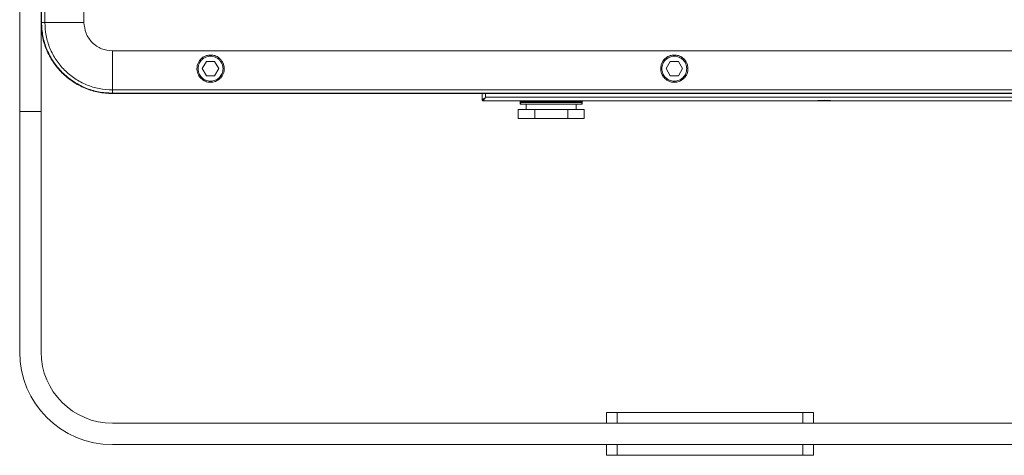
# Model space of a CAD drawing. Header units: millimetres. Extents: x -806 to 2023, y 502 to 1658.
# Tile 8 of 48: x -254 to 22, y 927 to 1049. Entities that reach past the tile are written whole.
import ezdxf

# ---------------------------------------------------------------- set-up
doc = ezdxf.new("R2010")
doc.units = ezdxf.units.MM

# ---------------------------------------------------------------- blocks, each defined once
blk = doc.blocks.new('Drawing View8')
at = {"color": 7, "linetype": 'Continuous', "lineweight": 18}
for p, q in [((-615.03, 60.11), (-615.03, -114.89)), ((-633.03, -48.76), (-633.03, -139.89)), ((-627.03, -114.89), (-627.03, -90.02)), ((-626.91, -114.89), (-626.91, -104.59)), ((-625.99, -114.89), (-625.99, -104.59)), ((-627.03, -114.89), (-626.91, -114.89)), ((-627.03, -139.89), (-627.03, -114.9)), ((-615.03, -114.89), (-625.99, -114.89)), ((-607.03, -122.89), (-32.03, -122.89)), ((-607.03, -133.85), (-607.03, -122.89)), ((-581.84, -127.89), (-580.69, -125.89)), ((-580.69, -125.89), (-578.38, -125.89)), ((-578.38, -125.89), (-577.23, -127.89)), ((-451.84, -127.89), (-450.69, -125.89)), ((-450.69, -125.89), (-448.38, -125.89)), ((-448.38, -125.89), (-447.23, -127.89)), ((-583.36, -127.89), (-583.36, -128.05)), ((-583.36, -127.89), (-583.35, -127.89)), ((-580.69, -129.89), (-581.84, -127.89)), ((-577.23, -127.89), (-578.38, -129.89)), ((-575.72, -127.89), (-575.7, -127.89)), ((-575.71, -128.05), (-575.7, -127.89)), ((-453.36, -127.89), (-453.36, -128.05)), ((-453.36, -127.89), (-453.35, -127.89)), ((-450.69, -129.89), (-451.84, -127.89)), ((-447.23, -127.89), (-448.38, -129.89)), ((-445.72, -127.89), (-445.7, -127.89)), ((-445.71, -128.05), (-445.7, -127.89)), ((-578.38, -129.89), (-580.69, -129.89)), ((-448.38, -129.89), (-450.69, -129.89)), ((-32.03, -133.85), (-607.03, -133.85)), ((-607.03, -134.77), (-607.03, -134.89)), ((-32.03, -134.77), (-607.03, -134.77)), ((-32.03, -134.89), (-607.03, -134.89)), ((-503.42, -136.6), (-503.43, -134.89)), ((-502.42, -135.9), (-502.43, -134.89)), ((-503.12, -136.89), (-494.94, -136.89)), ((-136.65, -135.9), (-502.42, -135.9)), ((-494.94, -136.89), (-409.86, -136.89)), ((-492.73, -137.38), (-492.74, -137.89)), ((-492.74, -137.89), (-492.58, -137.89)), ((-492.73, -137.38), (-492.73, -137.2)), ((-491.03, -139.39), (-491.03, -137.89)), ((-477.03, -137.89), (-477.03, -139.39)), ((-475.49, -137.89), (-475.33, -137.89)), ((-475.34, -137.2), (-475.34, -137.38)), ((-475.33, -137.89), (-475.34, -137.38)), ((-405.21, -136.89), (-321.86, -136.89)), ((-627.03, -139.89), (-633.03, -139.89)), ((-633.03, -139.89), (-633.03, -207.39)), ((-627.03, -207.39), (-627.03, -139.89)), ((-493.27, -139.39), (-493.27, -141.89)), ((-493.27, -139.39), (-488.65, -139.39)), ((-488.65, -139.39), (-488.65, -141.89)), ((-488.65, -139.39), (-479.42, -139.39)), ((-479.42, -141.89), (-479.42, -139.39)), ((-479.42, -139.39), (-474.8, -139.39)), ((-474.8, -139.39), (-474.8, -141.89)), ((-493.27, -141.89), (-488.65, -141.89)), ((-488.65, -141.89), (-479.42, -141.89)), ((-479.42, -141.89), (-474.8, -141.89)), ((-468.53, -227.39), (-468.53, -224.39)), ((-468.53, -224.39), (-465.53, -224.39)), ((-465.53, -224.39), (-465.53, -227.39)), ((-465.53, -224.39), (-413.53, -224.39)), ((-413.53, -227.39), (-413.53, -224.39)), ((-413.53, -224.39), (-410.53, -224.39)), ((-410.53, -224.39), (-410.53, -227.39)), ((-32.03, -227.39), (-607.03, -227.39)), ((-465.53, -227.39), (-413.53, -227.39)), ((-607.03, -233.39), (-32.03, -233.39)), ((-468.53, -236.39), (-468.53, -233.39)), ((-465.53, -233.39), (-465.53, -236.39)), ((-465.53, -233.39), (-413.53, -233.39)), ((-413.53, -236.39), (-413.53, -233.39)), ((-410.53, -233.39), (-410.53, -236.39)), ((-465.53, -236.39), (-468.53, -236.39)), ((-465.53, -236.39), (-413.53, -236.39)), ((-410.53, -236.39), (-413.53, -236.39))]:
    blk.add_line(p, q, dxfattribs=at)
for radius in [26, 20]:
    blk.add_arc((-607.03, -207.39), radius, 180, 270, dxfattribs=at)
for points in [[(-607.03, -134.89), (-608.34, -134.82), (-610.96, -134.67), (-614.74, -133.48), (-618.22, -131.63), (-621.27, -129.13), (-623.77, -126.08), (-625.62, -122.6), (-626.81, -118.82), (-626.96, -116.2), (-627.03, -114.89)], [(-607.03, -134.77), (-608.34, -134.7), (-610.94, -134.55), (-614.69, -133.37), (-618.15, -131.53), (-621.18, -129.04), (-623.67, -126.01), (-625.51, -122.55), (-626.69, -118.8), (-626.84, -116.2), (-626.91, -114.89)], [(-625.99, -114.89), (-626.12, -114.89), (-626.36, -114.89), (-626.66, -114.89), (-626.87, -114.89), (-626.9, -114.89), (-626.91, -114.89)], [(-607.03, -133.85), (-608.28, -133.78), (-610.76, -133.64), (-614.34, -132.52), (-617.64, -130.76), (-620.53, -128.39), (-622.9, -125.5), (-624.66, -122.2), (-625.78, -118.62), (-625.92, -116.14), (-625.99, -114.89)], [(-607.03, -122.89), (-608.08, -122.77), (-610.18, -122.53), (-612.82, -120.68), (-614.67, -118.04), (-614.91, -115.94), (-615.03, -114.89)], [(-583.03, -127.89), (-582.98, -127.44), (-582.88, -126.52), (-582.07, -125.36), (-580.91, -124.58), (-579.53, -124.3), (-578.16, -124.58), (-577, -125.36), (-576.19, -126.52), (-576.09, -127.44), (-576.03, -127.89)], [(-453.03, -127.89), (-452.98, -127.44), (-452.88, -126.52), (-452.07, -125.36), (-450.91, -124.58), (-449.53, -124.3), (-448.16, -124.58), (-447, -125.36), (-446.19, -126.52), (-446.09, -127.44), (-446.03, -127.89)], [(-576.03, -127.89), (-576.09, -128.35), (-576.19, -129.27), (-577, -130.43), (-578.16, -131.21), (-579.53, -131.49), (-580.91, -131.21), (-582.07, -130.43), (-582.88, -129.27), (-582.98, -128.35), (-583.03, -127.89)], [(-446.03, -127.89), (-446.09, -128.35), (-446.19, -129.27), (-447, -130.43), (-448.16, -131.21), (-449.53, -131.49), (-450.91, -131.21), (-452.07, -130.43), (-452.88, -129.27), (-452.98, -128.35), (-453.03, -127.89)], [(-607.03, -133.85), (-607.03, -133.98), (-607.03, -134.22), (-607.03, -134.52), (-607.03, -134.73), (-607.03, -134.76), (-607.03, -134.77)], [(-503.12, -136.89), (-503.15, -136.89), (-503.23, -136.88), (-503.33, -136.81), (-503.4, -136.71), (-503.41, -136.64), (-503.42, -136.6)], [(-493.03, -136.89), (-492.99, -136.9), (-492.91, -136.91), (-492.81, -136.98), (-492.74, -137.08), (-492.73, -137.16), (-492.73, -137.2)], [(-475.34, -137.2), (-475.47, -137.2), (-475.74, -137.2), (-477.75, -137.2), (-480.62, -137.2), (-484.03, -137.2), (-487.45, -137.2), (-490.32, -137.2), (-492.33, -137.2), (-492.6, -137.2), (-492.73, -137.2)], [(-492.73, -137.38), (-492.6, -137.38), (-492.34, -137.38), (-490.33, -137.38), (-487.45, -137.38), (-484.03, -137.38), (-480.62, -137.38), (-477.74, -137.38), (-475.73, -137.38), (-475.47, -137.38), (-475.34, -137.38)], [(-492.23, -137.89), (-492.3, -137.89), (-492.43, -137.87), (-492.6, -137.75), (-492.71, -137.58), (-492.72, -137.45), (-492.73, -137.38)], [(-492.23, -137.89), (-492.11, -137.89), (-491.86, -137.89), (-489.97, -137.89), (-487.26, -137.89), (-484.03, -137.89), (-480.81, -137.89), (-478.1, -137.89), (-476.21, -137.89), (-475.96, -137.89), (-475.84, -137.89)], [(-475.34, -137.38), (-475.34, -137.45), (-475.36, -137.58), (-475.47, -137.75), (-475.64, -137.87), (-475.77, -137.89), (-475.84, -137.89)], [(-475.34, -137.2), (-475.34, -137.16), (-475.33, -137.08), (-475.26, -136.98), (-475.16, -136.91), (-475.08, -136.9), (-475.04, -136.89)]]:
    blk.add_open_spline(points, degree=3, dxfattribs=at)
for points, knots in [([(-575.7, -127.89), (-575.73, -127.58), (-575.77, -126.98), (-576.09, -126.15), (-576.55, -125.45), (-577.26, -124.74), (-578.27, -124.19), (-579.53, -124), (-580.8, -124.19), (-581.81, -124.74), (-582.52, -125.45), (-582.98, -126.15), (-583.3, -126.98), (-583.34, -127.58), (-583.36, -127.89)], [0, 0, 0, 0, 0.077669, 0.151039, 0.220104, 0.284862, 0.400956, 0.5, 0.599027, 0.715116, 0.779874, 0.848944, 0.922321, 1, 1, 1, 1]), ([(-445.7, -127.89), (-445.73, -127.58), (-445.77, -126.98), (-446.09, -126.15), (-446.55, -125.45), (-447.26, -124.74), (-448.27, -124.19), (-449.53, -124), (-450.8, -124.19), (-451.81, -124.74), (-452.52, -125.45), (-452.98, -126.15), (-453.3, -126.98), (-453.34, -127.58), (-453.36, -127.89)], [0, 0, 0, 0, 0.077669, 0.151039, 0.220104, 0.284862, 0.400956, 0.5, 0.599027, 0.715116, 0.779874, 0.848944, 0.922321, 1, 1, 1, 1]), ([(-583.36, -128.05), (-583.33, -128.34), (-583.27, -128.89), (-582.91, -129.79), (-582.21, -130.75), (-581.02, -131.52), (-579.58, -131.81), (-578.13, -131.55), (-576.91, -130.8), (-576.18, -129.83), (-575.8, -128.91), (-575.74, -128.35), (-575.71, -128.05)], [0, 0, 0, 0, 0.075226, 0.14173, 0.248217, 0.375045, 0.495615, 0.617415, 0.745179, 0.854476, 0.922758, 1, 1, 1, 1]), ([(-453.36, -128.05), (-453.33, -128.34), (-453.27, -128.89), (-452.91, -129.79), (-452.21, -130.75), (-451.02, -131.52), (-449.58, -131.81), (-448.13, -131.55), (-446.91, -130.8), (-446.18, -129.83), (-445.8, -128.91), (-445.74, -128.35), (-445.71, -128.05)], [0, 0, 0, 0, 0.075226, 0.14173, 0.248217, 0.375045, 0.495615, 0.617415, 0.745179, 0.854476, 0.922758, 1, 1, 1, 1]), ([(-503.42, -136.6), (-503.41, -136.59), (-503.4, -136.59), (-503.33, -136.54), (-503.22, -136.47), (-503.05, -136.34), (-502.77, -136.15), (-502.54, -135.99), (-502.42, -135.9)], [0, 0, 0, 0, 0.1246876, 0.2541412, 0.3742053, 0.505467, 0.753272, 1, 1, 1, 1]), ([(-502.42, -135.9), (-502.52, -136.05), (-502.7, -136.3), (-502.9, -136.58), (-503.01, -136.74), (-503.07, -136.83), (-503.11, -136.89), (-503.11, -136.89), (-503.12, -136.89)], [0, 0, 0, 0, 0.300669, 0.543174, 0.66933, 0.786606, 0.896301, 1, 1, 1, 1]), ([(-409.86, -136.89), (-409.49, -136.87), (-408.74, -136.83), (-407.94, -136.79), (-407.54, -136.77)], [0, 0, 0, 0, 0.492741, 1, 1, 1, 1]), ([(-405.39, -136.89), (-405.57, -136.89), (-406.19, -136.89), (-407.53, -136.89), (-408.88, -136.89), (-409.5, -136.89), (-409.68, -136.89)], [0, 0, 0, 0, 0.151177, 0.5, 0.848823, 1, 1, 1, 1]), ([(-407.54, -136.77), (-407.13, -136.79), (-406.33, -136.83), (-405.58, -136.87), (-405.21, -136.89)], [0, 0, 0, 0, 0.507239, 1, 1, 1, 1])]:
    blk.add_open_spline(points, degree=3, knots=knots, dxfattribs=at)

msp = doc.modelspace()

# ---------------------------------------------------------------- block references
at = {"color": 7, "linetype": 'Continuous', "lineweight": 18}
msp.add_blockref('Drawing View8', (379.33, 1163.3), dxfattribs=at)

doc.saveas('drawing.dxf')
